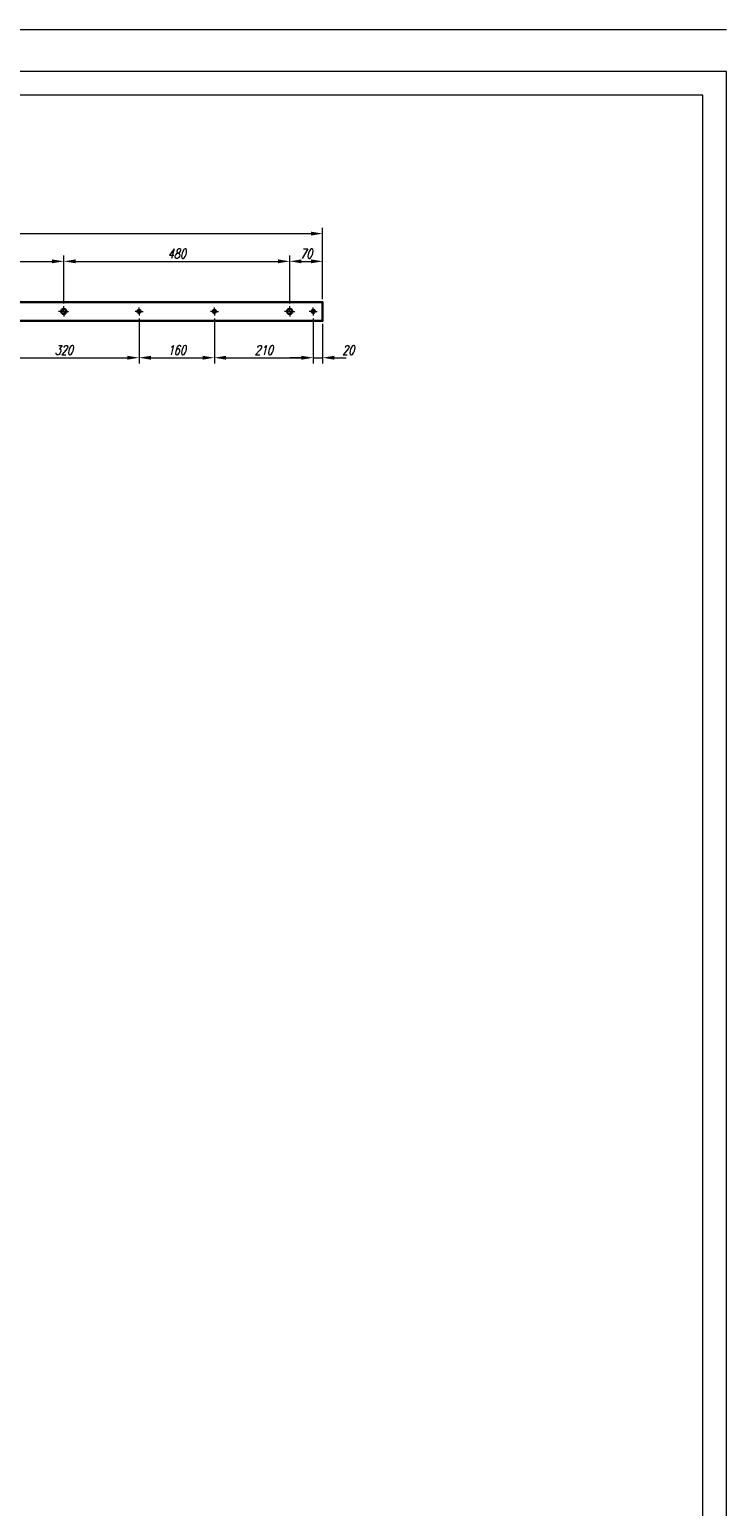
# Model space of a CAD drawing. Header units: millimetres. Extents: x -176817 to 571382, y -58489 to 156123.
# Tile 132 of 256: x -66810 to -65328, y 98297 to 101435. Entities that reach past the tile are written whole.
import ezdxf

# ---------------------------------------------------------------- set-up
doc = ezdxf.new("R2010")
doc.units = ezdxf.units.MM
doc.header["$LTSCALE"] = 0.2
for name, pattern in [('AM_ISO08W050', [18, 12, -1.5, 3, -1.5]), ('AM_ISO08W050x2', [9, 6, -0.75, 1.5, -0.75]), ('DASHDOT', [25.4, 12.7, -6.35, 0, -6.35])]:
    doc.linetypes.add(name, pattern=pattern)
doc.layers.get('Defpoints').update_dxf_attribs({"lineweight": 13})
for name, color, linetype, lineweight in [('-AAA Cienka', 2, 'Continuous', 18), ('-AAA Otw nowe 1', 64, 'DASHDOT', 18), ('-AAA Siatka', 20, 'Continuous', 40), ('-AAA Widok', 2, 'Continuous', 30), ('-AAA Wymiar', 1, 'Continuous', 18), ('AM_7', 4, 'AM_ISO08W050', 13)]:
    doc.layers.add(name, color=color, linetype=linetype, lineweight=lineweight)
doc.layers.get('-AAA Otw nowe 1').off()
doc.styles.add('WYMIARY', font='ROMANS.shx', dxfattribs={"width": 0.75, "oblique": 15})
doc.dimstyles.new('1 do 10', dxfattribs={"dimscale": 10, "dimtxt": 2, "dimasz": 2.5, "dimexe": 1.25, "dimexo": 0.625, "dimtad": 1, "dimdec": 1, "dimtxsty": 'WYMIARY', "dimcen": 2.5, "dimclrd": 256, "dimclre": 256, "dimclrt": 5, "dimadec": 0, "dimazin": 0, "dimtfac": 1, "dimtdec": 1, "dimtmove": 0, "dimatfit": 3, "dimfxl": 1.25, "dimlwd": -1, "dimlwe": -1, "dimarcsym": 0})

# ---------------------------------------------------------------- blocks, each defined once
blk = doc.blocks.new('PŁ C-9-2')
at = {"layer": '-AAA Siatka'}
for p in [(20, -10, 0), (20, -210), (20, -530), (20, -690), (20, -1010), (20, -1170), (20, -1490), (20, -1650), (20, -1970), (20, -2130)]:
    blk.add_point(p, dxfattribs=at)
at = {"layer": '-AAA Widok'}
blk.add_lwpolyline([(0, 0), (40, 0), (40, -2360), (0, -2360)], close=True, dxfattribs=at)
for centre, radius in [((20, -10, 0), 3.5), ((20, -50), 5.5), ((20, -210), 3.5), ((20, -370), 5.5), ((20, -530), 3.5), ((20, -690), 3.5), ((20, -850), 5.5), ((20, -1010), 3.5), ((20, -1170), 3.5), ((20, -1330), 5.5), ((20, -1490), 3.5), ((20, -1650), 3.5), ((20, -1810), 5.5), ((20, -1970), 3.5), ((20, -2130), 3.5), ((20, -2290), 5.5), ((20, -2340), 3.5)]:
    blk.add_circle(centre, radius, dxfattribs=at)
at = {"layer": 'AM_7', "linetype": 'AM_ISO08W050x2'}
for p, q in [((20, -10, 0), (11.5, -10, 0)), ((20, -10, 0), (20, -1.5, 0)), ((20, -10, 0), (28.5, -10, 0)), ((20, -10, 0), (20, -18.5, 0)), ((20, -50), (9, -50)), ((20, -50), (20, -39)), ((20, -50), (31, -50)), ((20, -50), (20, -61)), ((20, -210), (11.5, -210)), ((20, -210), (20, -201.5)), ((20, -210), (28.5, -210)), ((20, -210), (20, -218.5)), ((20, -370), (9, -370)), ((20, -370), (20, -359)), ((20, -370), (31, -370)), ((20, -370), (20, -381)), ((20, -530), (11.5, -530)), ((20, -530), (20, -521.5)), ((20, -530), (28.5, -530)), ((20, -530), (20, -538.5)), ((20, -690), (11.5, -690)), ((20, -690), (20, -681.5)), ((20, -690), (28.5, -690)), ((20, -690), (20, -698.5)), ((20, -850), (20, -839)), ((20, -850), (9, -850)), ((20, -850), (31, -850)), ((20, -850), (20, -861)), ((20, -1010), (20, -1001.5)), ((20, -1010), (11.5, -1010)), ((20, -1010), (28.5, -1010)), ((20, -1010), (20, -1018.5)), ((20, -1170), (11.5, -1170)), ((20, -1170), (20, -1161.5)), ((20, -1170), (28.5, -1170)), ((20, -1170), (20, -1178.5)), ((20, -1330), (9, -1330)), ((20, -1330), (20, -1319)), ((20, -1330), (31, -1330)), ((20, -1330), (20, -1341)), ((20, -1490), (11.5, -1490)), ((20, -1490), (20, -1481.5)), ((20, -1490), (28.5, -1490)), ((20, -1490), (20, -1498.5)), ((20, -1650), (11.5, -1650)), ((20, -1650), (20, -1641.5)), ((20, -1650), (28.5, -1650)), ((20, -1650), (20, -1658.5)), ((20, -1810), (9, -1810)), ((20, -1810), (20, -1799)), ((20, -1810), (31, -1810)), ((20, -1810), (20, -1821)), ((20, -1970), (11.5, -1970)), ((20, -1970), (20, -1961.5)), ((20, -1970), (28.5, -1970)), ((20, -1970), (20, -1978.5)), ((20, -2130), (11.5, -2130)), ((20, -2130), (20, -2121.5)), ((20, -2130), (28.5, -2130)), ((20, -2130), (20, -2138.5)), ((20, -2290), (9, -2290)), ((20, -2290), (20, -2279)), ((20, -2290), (31, -2290)), ((20, -2290), (20, -2301)), ((20, -2340), (11.5, -2340)), ((20, -2340), (20, -2331.5)), ((20, -2340), (28.5, -2340)), ((20, -2340), (20, -2348.5))]:
    blk.add_line(p, q, dxfattribs=at)
blk = doc.blocks.new('*D461')
at = {"layer": '-AAA Wymiar', "transparency": 16777216}
for p, q in [((-67216.7, 100853.2), (-67216.7, 100954.9)), ((-67191.7, 100942.4), (-66761.7, 100942.4)), ((-66736.7, 100853.2), (-66736.7, 100954.9))]:
    blk.add_line(p, q, dxfattribs=at)
for points in [[(-67191.7, 100946.6), (-67191.7, 100938.3), (-67216.7, 100942.4)], [(-66761.7, 100946.6), (-66761.7, 100938.3), (-66736.7, 100942.4)]]:
    blk.add_solid(points, dxfattribs=at)
at = {"layer": 'Defpoints', "color": 0, "transparency": 16777216}
for p in [(-66736.7, 100942.4), (-67216.7, 100847), (-66736.7, 100847)]:
    blk.add_point(p, dxfattribs=at)
at = {"layer": '-AAA Wymiar', "color": 5, "transparency": 16777216, "insert": (-66976.7, 100958.7), "char_height": 20, "attachment_point": 5, "style": 'WYMIARY'}
blk.add_mtext('480', dxfattribs=at)
blk = doc.blocks.new('*D462')
at = {"layer": '-AAA Wymiar', "transparency": 16777216}
for p, q in [((-66736.7, 100853.2), (-66736.7, 100954.9)), ((-66711.7, 100942.4), (-66281.7, 100942.4)), ((-66256.7, 100853.2), (-66256.7, 100954.9))]:
    blk.add_line(p, q, dxfattribs=at)
for points in [[(-66711.7, 100946.6), (-66711.7, 100938.3), (-66736.7, 100942.4)], [(-66281.7, 100946.6), (-66281.7, 100938.3), (-66256.7, 100942.4)]]:
    blk.add_solid(points, dxfattribs=at)
at = {"layer": 'Defpoints', "color": 0, "transparency": 16777216}
for p in [(-66256.7, 100942.4), (-66736.7, 100847), (-66256.7, 100847)]:
    blk.add_point(p, dxfattribs=at)
at = {"layer": '-AAA Wymiar', "color": 5, "transparency": 16777216, "insert": (-66496.7, 100958.7), "char_height": 20, "attachment_point": 5, "style": 'WYMIARY'}
blk.add_mtext('480', dxfattribs=at)
blk = doc.blocks.new('*D463')
at = {"layer": '-AAA Wymiar', "transparency": 16777216}
for p, q in [((-66256.7, 100853.2), (-66256.7, 100954.9)), ((-66231.7, 100942.4), (-66211.7, 100942.4)), ((-66186.7, 100862.2), (-66186.7, 100954.9))]:
    blk.add_line(p, q, dxfattribs=at)
for points in [[(-66231.7, 100946.6), (-66231.7, 100938.3), (-66256.7, 100942.4)], [(-66211.7, 100946.6), (-66211.7, 100938.3), (-66186.7, 100942.4)]]:
    blk.add_solid(points, dxfattribs=at)
at = {"layer": 'Defpoints', "color": 0, "transparency": 16777216}
for p in [(-66186.7, 100942.4), (-66256.7, 100847), (-66186.7, 100856)]:
    blk.add_point(p, dxfattribs=at)
at = {"layer": '-AAA Wymiar', "color": 5, "transparency": 16777216, "insert": (-66221.7, 100958.7), "char_height": 20, "attachment_point": 5, "style": 'WYMIARY'}
blk.add_mtext('70', dxfattribs=at)
blk = doc.blocks.new('*D472')
at = {"layer": '-AAA Wymiar', "transparency": 16777216}
for p, q in [((-66896.7, 100821.2), (-66896.7, 100725.2)), ((-66576.7, 100821.2), (-66576.7, 100725.2)), ((-66871.7, 100737.7), (-66601.7, 100737.7))]:
    blk.add_line(p, q, dxfattribs=at)
for points in [[(-66871.7, 100741.8), (-66871.7, 100733.5), (-66896.7, 100737.7)], [(-66601.7, 100741.8), (-66601.7, 100733.5), (-66576.7, 100737.7)]]:
    blk.add_solid(points, dxfattribs=at)
at = {"layer": 'Defpoints', "color": 0, "transparency": 16777216}
for p in [(-66896.7, 100827.5), (-66576.7, 100827.5), (-66576.7, 100737.7)]:
    blk.add_point(p, dxfattribs=at)
at = {"layer": '-AAA Wymiar', "color": 5, "transparency": 16777216, "insert": (-66736.7, 100753.9), "char_height": 20, "attachment_point": 5, "style": 'WYMIARY'}
blk.add_mtext('320', dxfattribs=at)
blk = doc.blocks.new('*D473')
at = {"layer": '-AAA Wymiar', "transparency": 16777216}
for p, q in [((-66576.7, 100821.2), (-66576.7, 100725.2)), ((-66416.7, 100821.2), (-66416.7, 100725.2)), ((-66551.7, 100737.7), (-66441.7, 100737.7))]:
    blk.add_line(p, q, dxfattribs=at)
for points in [[(-66551.7, 100741.8), (-66551.7, 100733.5), (-66576.7, 100737.7)], [(-66441.7, 100741.8), (-66441.7, 100733.5), (-66416.7, 100737.7)]]:
    blk.add_solid(points, dxfattribs=at)
at = {"layer": 'Defpoints', "color": 0, "transparency": 16777216}
for p in [(-66576.7, 100827.5), (-66416.7, 100827.5), (-66416.7, 100737.7)]:
    blk.add_point(p, dxfattribs=at)
at = {"layer": '-AAA Wymiar', "color": 5, "transparency": 16777216, "insert": (-66496.7, 100753.9), "char_height": 20, "attachment_point": 5, "style": 'WYMIARY'}
blk.add_mtext('160', dxfattribs=at)
blk = doc.blocks.new('*D474')
at = {"layer": '-AAA Wymiar', "transparency": 16777216}
for p, q in [((-66416.7, 100821.2), (-66416.7, 100725.2)), ((-66206.7, 100821.2), (-66206.7, 100725.2)), ((-66391.7, 100737.7), (-66231.7, 100737.7))]:
    blk.add_line(p, q, dxfattribs=at)
for points in [[(-66391.7, 100741.8), (-66391.7, 100733.5), (-66416.7, 100737.7)], [(-66231.7, 100741.8), (-66231.7, 100733.5), (-66206.7, 100737.7)]]:
    blk.add_solid(points, dxfattribs=at)
at = {"layer": 'Defpoints', "color": 0, "transparency": 16777216}
for p in [(-66416.7, 100827.5), (-66206.7, 100827.5), (-66206.7, 100737.7)]:
    blk.add_point(p, dxfattribs=at)
at = {"layer": '-AAA Wymiar', "color": 5, "transparency": 16777216, "insert": (-66311.7, 100753.9), "char_height": 20, "attachment_point": 5, "style": 'WYMIARY'}
blk.add_mtext('210', dxfattribs=at)
blk = doc.blocks.new('*D475')
at = {"layer": '-AAA Wymiar', "transparency": 16777216}
for p, q in [((-66206.7, 100821.2), (-66206.7, 100725.2)), ((-66186.7, 100809.7), (-66186.7, 100725.2)), ((-66231.7, 100737.7), (-66256.7, 100737.7)), ((-66206.7, 100737.7), (-66186.7, 100737.7)), ((-66161.7, 100737.7), (-66136.7, 100737.7))]:
    blk.add_line(p, q, dxfattribs=at)
for points in [[(-66231.7, 100741.8), (-66231.7, 100733.5), (-66206.7, 100737.7)], [(-66161.7, 100741.8), (-66161.7, 100733.5), (-66186.7, 100737.7)]]:
    blk.add_solid(points, dxfattribs=at)
at = {"layer": 'Defpoints', "color": 0, "transparency": 16777216}
for p in [(-66206.7, 100827.5), (-66186.7, 100816), (-66186.7, 100737.7)]:
    blk.add_point(p, dxfattribs=at)
at = {"layer": '-AAA Wymiar', "color": 5, "transparency": 16777216, "insert": (-66132.3, 100753.9), "char_height": 20, "attachment_point": 5, "style": 'WYMIARY'}
blk.add_mtext('20', dxfattribs=at)
blk = doc.blocks.new('*D476')
at = {"layer": '-AAA Wymiar', "transparency": 16777216}
for p, q in [((-68546.7, 100862.2), (-68546.7, 101013.8)), ((-68521.7, 101001.3), (-66211.7, 101001.3)), ((-66186.7, 100862.2), (-66186.7, 101013.8))]:
    blk.add_line(p, q, dxfattribs=at)
for points in [[(-68521.7, 101005.5), (-68521.7, 100997.1), (-68546.7, 101001.3)], [(-66211.7, 101005.5), (-66211.7, 100997.1), (-66186.7, 101001.3)]]:
    blk.add_solid(points, dxfattribs=at)
at = {"layer": 'Defpoints', "color": 0, "transparency": 16777216}
for p in [(-66186.7, 101001.3), (-68546.7, 100856), (-66186.7, 100856)]:
    blk.add_point(p, dxfattribs=at)
at = {"layer": '-AAA Wymiar', "color": 5, "transparency": 16777216, "insert": (-67366.7, 101017.6), "char_height": 20, "attachment_point": 5, "style": 'WYMIARY'}
blk.add_mtext('2360', dxfattribs=at)

msp = doc.modelspace()

# ---------------------------------------------------------------- linework, layer by layer
at = {"layer": '-AAA Cienka'}
for points in [[(-74228.3869, 95765.4313), (-65328.3869, 95765.4313), (-65328.3869, 101345.4313), (-74228.3869, 101345.4313)], [(-74178.3869, 95815.4313), (-65378.3869, 95815.4313), (-65378.3869, 101295.4313), (-74178.3869, 101295.4313)]]:
    msp.add_lwpolyline(points, close=True, dxfattribs=at)
at = {"layer": '-AAA Wymiar'}
msp.add_line((-74468.3869, 101434.8296), (-65328.3869, 101434.8296), dxfattribs=at)

# ---------------------------------------------------------------- block references
at = {"layer": '-AAA Otw nowe 1', "rotation": 90}
msp.add_blockref('PŁ C-9-2', (-68546.7169, 100815.9508), dxfattribs=at)

# ---------------------------------------------------------------- dimensions: what is measured, and where the dimension line sits
at = {"layer": '-AAA Wymiar'}
dim = msp.add_linear_dim(base=(-66186.7169, 101001.3063), p1=(-68546.7169, 100855.9508), p2=(-66186.7169, 100855.9508), dimstyle='1 do 10', dxfattribs=at)
dim.commit()
dim.dimension.update_dxf_attribs({"geometry": '*D476', "text_midpoint": (-67366.7169, 101017.5563)})
for base, p1, p2, picture, middle in [((-66736.7169, 100942.4435), (-67216.7169, 100846.9508), (-66736.7169, 100846.9508), '*D461', (-66976.7169, 100958.6935)), ((-66256.7169, 100942.4435), (-66736.7169, 100846.9508), (-66256.7169, 100846.9508), '*D462', (-66496.7169, 100958.6935)), ((-66186.7169, 100942.4435), (-66256.7169, 100846.9508), (-66186.7169, 100855.9508), '*D463', (-66221.7169, 100958.6935)), ((-66576.7169, 100737.6705), (-66896.7169, 100827.4508), (-66576.7169, 100827.4508), '*D472', (-66736.7169, 100753.9205)), ((-66416.7169, 100737.6705), (-66576.7169, 100827.4508), (-66416.7169, 100827.4508), '*D473', (-66496.7169, 100753.9205)), ((-66206.7169, 100737.6705), (-66416.7169, 100827.4508), (-66206.7169, 100827.4508), '*D474', (-66311.7169, 100753.9205))]:
    dim = msp.add_linear_dim(base=base, p1=p1, p2=p2, dimstyle='1 do 10', override={"dimtmove": 1}, dxfattribs=at)
    dim.commit()
    dim.dimension.update_dxf_attribs({"geometry": picture, "text_midpoint": middle})
dim = msp.add_linear_dim(base=(-66186.7169, 100737.6705), p1=(-66206.7169, 100827.4508), p2=(-66186.7169, 100815.9508), dimstyle='1 do 10', override={"dimtmove": 1}, dxfattribs=at)
dim.commit()
dim.dimension.update_dxf_attribs({"geometry": '*D475', "text_midpoint": (-66132.2704, 100737.6705), "dimtype": 160})

doc.saveas('drawing.dxf')
